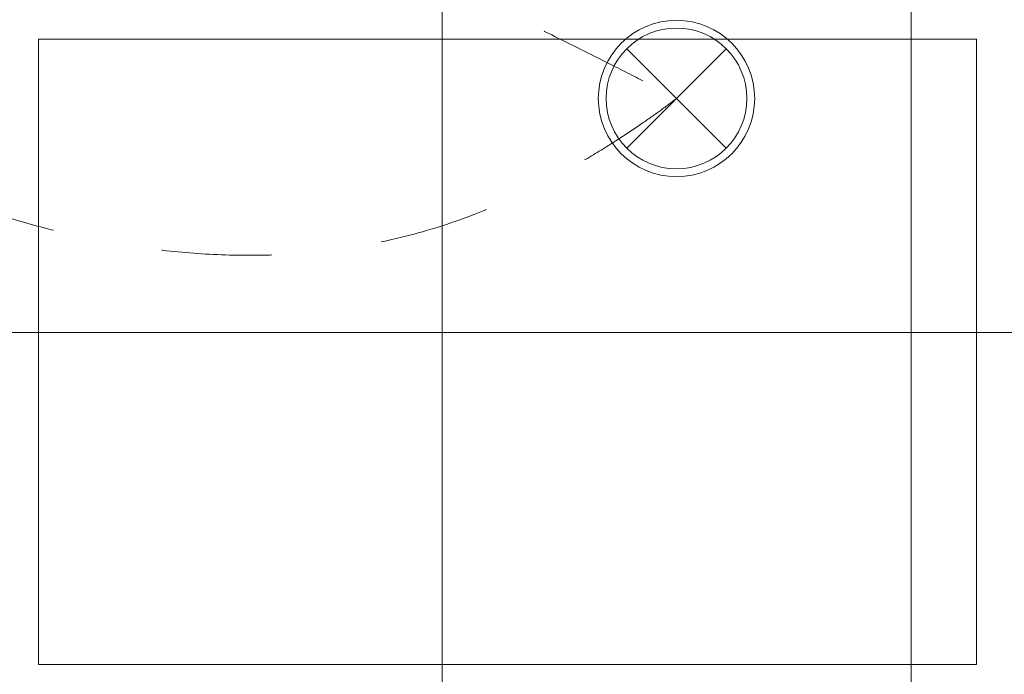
# Model space of a CAD drawing. Header units: millimetres. Extents: x -2932 to 42461, y -10716 to 17298.
# Tile 48 of 168: x 14867 to 16127, y 4347 to 5185. Entities that reach past the tile are written whole.
import ezdxf

# ---------------------------------------------------------------- set-up
doc = ezdxf.new("R2010")
doc.units = ezdxf.units.MM
doc.header["$MEASUREMENT"] = 0
doc.linetypes.add('Small Dashed', pattern=[282.222222, 141.111111, -141.111111])
doc.linetypes.add('Wipeout_Contour', pattern=[1000, 0, -1000])
for name, color, linetype, lineweight in [('0_Pen_No__1', 7, 'Continuous', 13), ('I-FURN.IFC Model_Pen_No__2', 8, 'Continuous', 15), ('SA_VALGUSTI_Pen_No__20', 1, 'Continuous', 0)]:
    doc.layers.add(name, color=color, linetype=linetype, lineweight=lineweight)
doc.layers.add('Furniture-1_Pen_No__62', color=7, linetype='Continuous', lineweight=20, true_color=0xaaaaaa)
doc.layers.add('SA_LAGI_Pen_No__102', color=7, linetype='Continuous', lineweight=13, true_color=0xcccccc)
doc.styles.add('GENERATED_STYLE_2', font='txt', dxfattribs={"width": 0.84})
doc.dimstyles.new('GENERATED_STYLE__3', dxfattribs={"dimtxt": 200, "dimasz": 152, "dimexe": 0.18, "dimexo": 0.0625, "dimgap": 0.09, "dimtad": 1, "dimdec": 0, "dimzin": 0, "dimdsep": 46, "dimtxsty": 'GENERATED_STYLE_2', "dimblk": 'ARROWHEAD_2', "dimblk1": 'ARROWHEAD_2', "dimblk2": 'ARROWHEAD_2', "dimcen": 0.09, "dimse1": 1, "dimse2": 1, "dimclrd": 7, "dimclre": 7, "dimclrt": 7, "dimadec": 0, "dimazin": 0, "dimtfac": 1, "dimtdec": 4, "dimtmove": 0, "dimatfit": 3, "dimfxl": 0, "dimtolj": 1, "dimtzin": 0, "dimarcsym": 0})

# ---------------------------------------------------------------- blocks, each defined once
blk = doc.blocks.new('*D123')
at = {"layer": '0_Pen_No__1', "color": 7, "linetype": 'Continuous', "lineweight": 13}
for p, q in [((-1293.9, 6067.7), (-1093.9, 5952.3)), ((-1043.9, 6010), (-1343.9, 6010)), ((-1193.9, 0), (-1193.9, 6010)), ((-1293.9, 57.7), (-1093.9, -57.7)), ((-1043.9, 0), (-1343.9, 0))]:
    blk.add_line(p, q, dxfattribs=at)
at = {"color": 254, "linetype": 'Wipeout_Contour', "lineweight": 0, "ltscale": 13170.371674}
blk.add_wipeout([(-1202, 2683.4), (-1202, 3326.6), (-1465.8, 3326.6), (-1465.8, 2683.4)], dxfattribs=at)
at = {"layer": '0_Pen_No__1', "color": 7, "lineweight": 13, "insert": (-1233.9, 2715.3), "char_height": 200, "attachment_point": 7, "rotation": 90, "style": 'GENERATED_STYLE_2'}
blk.add_mtext('\\A1;{\\pql;\\fArial|b0|i0|c0|p34;6\xa0010}', dxfattribs=at)
at = {"color": 254, "linetype": 'Wipeout_Contour', "lineweight": 0, "ltscale": 23652.51132}
blk.add_wipeout([(-1202, 5534), (-1202, 5984.1), (-1465.8, 5984.1), (-1465.8, 5534)], dxfattribs=at)
at = {"layer": '0_Pen_No__1', "color": 7, "lineweight": 13, "insert": (-1233.9, 5565.9), "char_height": 200, "attachment_point": 7, "rotation": 90, "style": 'GENERATED_STYLE_2'}
blk.add_mtext('\\A1;{\\pql;\\fArial|b0|i0|c0|p34;420}', dxfattribs=at)
blk = doc.blocks.new('ARROWHEAD_2')
at = {"color": 0, "linetype": 'Continuous', "lineweight": 0}
for p, q in [((-0.3781, -0.655), (0.3781, 0.655)), ((0, 0), (-1, 0))]:
    blk.add_line(p, q, dxfattribs=at)

msp = doc.modelspace()

# ---------------------------------------------------------------- linework, layer by layer
at = {"layer": 'Furniture-1_Pen_No__62', "color": 253, "linetype": 'Continuous', "lineweight": 20, "true_color": 0xaaaaaa}
msp.add_line((16091.3, 4360), (16091.3, 5160), dxfattribs=at)
at = {"layer": 'I-FURN.IFC Model_Pen_No__2', "color": 8, "linetype": 'Continuous', "lineweight": 15}
for p, q in [((16091.3, 5160), (14891.3, 5160)), ((14891.3, 5160), (14891.3, 4360)), ((16091.3, 4360), (16091.3, 5160)), ((14891.3, 4360), (16091.3, 4360))]:
    msp.add_line(p, q, dxfattribs=at)
at = {"layer": 'SA_VALGUSTI_Pen_No__20', "color": 1, "linetype": 'Continuous', "lineweight": 0}
for q in [(15643.8, 5147.6), (15771.1, 5147.6), (15643.8, 5020.3), (15771.1, 5020.3)]:
    msp.add_line((15707.5, 5084), q, dxfattribs=at)
msp.add_circle((15707.5, 5084), 90, dxfattribs=at)
for start, end in [(0, 180), (180, 0)]:
    msp.add_arc((15707.5, 5084), 100, start, end, dxfattribs=at)
at = {"layer": 'SA_VALGUSTI_Pen_No__20', "color": 1, "linetype": 'Small Dashed', "lineweight": 0}
for points in [[(13125.2, 5926.5), (13125.2, 5926.5), (13565.6, 5866.1), (13994.9, 5755.3), (14887.1, 5525.2), (15707.5, 5084), (15707.5, 5084)], [(15707.5, 5084), (15707.5, 5084), (15587.2, 4988.9), (15446.3, 4934.7), (14993.2, 4760.7), (14518.6, 5084), (14518.6, 5084)]]:
    msp.add_open_spline(points, degree=3, knots=[0, 0, 0, 0, 1, 1, 1, 2, 2, 2, 2], dxfattribs=at)

# ---------------------------------------------------------------- next in the draw order: dimensions: what is measured, and where the dimension line sits
at = {"color": 7, "linetype": 'Continuous', "lineweight": 13}
dim = msp.add_linear_dim(base=(-1193.9, 6010), p1=(15450.3, 0), p2=(680, 6010), angle=90, dimstyle='GENERATED_STYLE__3', dxfattribs=at)
dim.commit()
dim.dimension.update_dxf_attribs({"geometry": '*D123', "text_midpoint": (-1333.9, 3068.5), "dimtype": 160, "text_rotation": 90})

# ---------------------------------------------------------------- next in the draw order: hatches: boundary and pattern name
at = {"layer": 'SA_LAGI_Pen_No__102', "linetype": 'Continuous', "lineweight": 13, "true_color": 0xcccccc}
h = msp.add_hatch(dxfattribs=at)
h.set_pattern_fill('Grid_60x60_0001', color=254, style=0, pattern_type=2)
h.set_pattern_definition([(180, (15407.45, 4784), (0, 600), []), (270, (15407.45, 4784), (600, 0), [])])
h.paths.add_polyline_path([(16188.8, 3445.5), (16188.8, 6010), (11558, 6010), (11558, 4360), (8190, 4360), (8190, 4478.5), (8790, 4476), (8790, 6010), (5453.8, 6010), (5453.8, 3445.5)])

# ---------------------------------------------------------------- next in the draw order: linework, layer by layer
at = {"layer": 'Furniture-1_Pen_No__62', "color": 253, "linetype": 'Continuous', "lineweight": 20, "true_color": 0xaaaaaa}
for p, q in [((14891.3, 5160), (16091.3, 5160)), ((14891.3, 4360), (14891.3, 5160)), ((16091.3, 4360), (14891.3, 4360))]:
    msp.add_line(p, q, dxfattribs=at)

doc.saveas('drawing.dxf')
